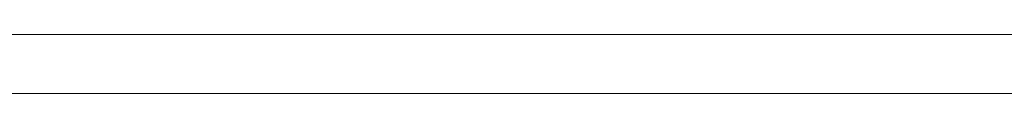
# Model space of a CAD drawing. Extents: x -89225 to 110569, y 13360 to 87647.
# Tile 37 of 256: x 6523 to 11507, y 26047 to 26347. Entities that reach past the tile are written whole.
import ezdxf

# ---------------------------------------------------------------- set-up
doc = ezdxf.new("R2010")
doc.units = 0
doc.layers.add('Beluchtingstank', color=253, linetype='Continuous')

msp = doc.modelspace()

# ---------------------------------------------------------------- linework, layer by layer
at = {"layer": 'Beluchtingstank', "lineweight": 9}
for p, q in [((1539.7, 26346.8), (8314.7, 26346.8)), ((1539.7, 26346.8), (8314.7, 26346.8)), ((8314.7, 26346.8), (53064.7, 26346.8)), ((8314.7, 26346.8), (53064.7, 26346.8)), ((1539.7, 26046.8), (8314.7, 26046.8)), ((8314.7, 26046.8), (53064.7, 26046.8))]:
    msp.add_line(p, q, dxfattribs=at)

doc.saveas('drawing.dxf')
